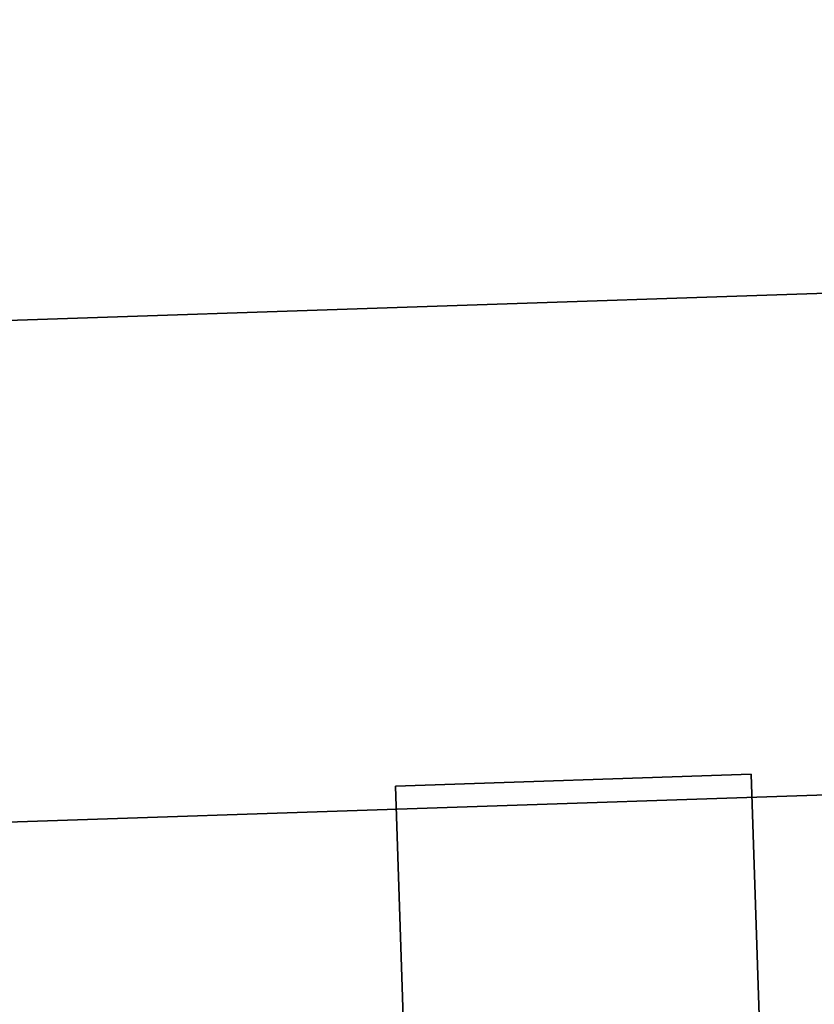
# Model space of a CAD drawing. Header units: inches. Extents: x -29.2 to 29.2, y -3.1 to 3.1.
# Tile 39 of 256: x -24.892 to -24.734, y -2.828 to -2.632. Entities that reach past the tile are written whole.
import ezdxf

# ---------------------------------------------------------------- set-up
doc = ezdxf.new("R2010")
doc.units = ezdxf.units.IN
doc.header["$MEASUREMENT"] = 0
doc.layers.add('AFURN-3-VPPT', color=4, linetype='Continuous', true_color=0x00ffff)

msp = doc.modelspace()

# ---------------------------------------------------------------- meshes
at = {"layer": 'AFURN-3-VPPT'}
mesh = msp.add_polyface(dxfattribs=at)
corners = [(-24.99519, -2.79525, 18.93404), (-24.99519, -2.79525, 18.93404), (-24.99519, -2.79525, 18.93404), (-20.33883, -2.64056, 18.93404), (-20.33883, -2.64056, 18.93404), (-20.33883, -2.64056, 18.93404), (-24.99519, -2.79525, 14.22299), (-24.99519, -2.79525, 14.22299), (-24.99519, -2.79525, 14.22299), (-20.33883, -2.64056, 14.22299), (-20.33883, -2.64056, 14.22299), (-20.33883, -2.64056, 14.22299), (-24.99851, -2.69552, 18.92954), (-24.99851, -2.69552, 18.92954), (-24.66269, -2.33662, 18.9139), (-24.66269, -2.33662, 18.9139), (-20.34214, -2.54083, 18.92954), (-20.34214, -2.54083, 18.92954), (-20.70104, -2.20501, 18.9139), (-20.70104, -2.20501, 18.9139), (-24.99851, -2.69552, 14.22638), (-24.99851, -2.69552, 14.22638), (-24.66269, -2.33662, 14.23818), (-24.66269, -2.33662, 14.23818), (-20.34214, -2.54083, 14.22638), (-20.34214, -2.54083, 14.22638), (-20.70104, -2.20501, 14.23818), (-20.70104, -2.20501, 14.23818), (-24.97058, -2.511, 18.92128), (-24.97058, -2.511, 18.92128), (-24.97058, -2.511, 18.92128), (-20.38225, -2.35857, 18.92128), (-20.38225, -2.35857, 18.92128), (-20.38225, -2.35857, 18.92128), (-24.84498, -2.37675, 18.91543), (-24.84498, -2.37675, 18.91543), (-24.84498, -2.37675, 18.91543), (-20.51649, -2.23295, 18.91543), (-20.51649, -2.23295, 18.91543), (-20.51649, -2.23295, 18.91543), (-24.97058, -2.51099, 14.23261), (-24.97058, -2.51099, 14.23261), (-24.97058, -2.51099, 14.23261), (-20.38226, -2.35856, 14.23261), (-20.38226, -2.35856, 14.23261), (-20.38226, -2.35856, 14.23261), (-24.84497, -2.37674, 14.23702), (-24.84497, -2.37674, 14.23702), (-24.84497, -2.37674, 14.23702), (-20.51649, -2.23295, 14.23702), (-20.51649, -2.23295, 14.23702), (-20.51649, -2.23295, 14.23702)]
mesh.append_faces([[corners[k] for k in face] for face in [(0, 4, 16, 12), (20, 24, 9, 6), (14, 18, 27, 23), (17, 3, 10, 25), (5, 2, 7, 11), (1, 13, 21, 8), (23, 47, 34, 14), (46, 41, 28, 35), (40, 21, 13, 29), (18, 38, 49, 27), (37, 32, 43, 50), (31, 17, 25, 44), (16, 33, 30, 12), (33, 39, 36, 30), (39, 19, 15, 36), (20, 42, 45, 24), (42, 48, 51, 45), (48, 22, 26, 51)]])
mesh = msp.add_polyface(dxfattribs=at)
corners = [(-24.81069, -2.97876, 16.26241), (-24.81069, -2.97876, 16.26241), (-24.81069, -2.97876, 16.26241), (-24.73986, -2.97641, 16.26241), (-24.73986, -2.97641, 16.26241), (-24.73986, -2.97641, 16.26241), (-24.81713, -2.78473, 16.26241), (-24.81713, -2.78473, 16.26241), (-24.81713, -2.78473, 16.26241), (-24.7463, -2.78238, 16.26241), (-24.7463, -2.78238, 16.26241), (-24.7463, -2.78238, 16.26241), (-24.81713, -2.78473, 15.27816), (-24.81713, -2.78473, 15.27816), (-24.81713, -2.78473, 15.27816), (-24.7463, -2.78238, 15.27816), (-24.7463, -2.78238, 15.27816), (-24.7463, -2.78238, 15.27816), (-24.81069, -2.97876, 15.27816), (-24.81069, -2.97876, 15.27816), (-24.81069, -2.97876, 15.27816), (-24.73986, -2.97641, 15.27816), (-24.73986, -2.97641, 15.27816), (-24.73986, -2.97641, 15.27816)]
mesh.append_faces([[corners[k] for k in face] for face in [(0, 4, 10, 6), (13, 15, 21, 18), (7, 9, 16, 12), (11, 3, 22, 17), (5, 2, 19, 23), (1, 8, 14, 20)]])

doc.saveas('drawing.dxf')
